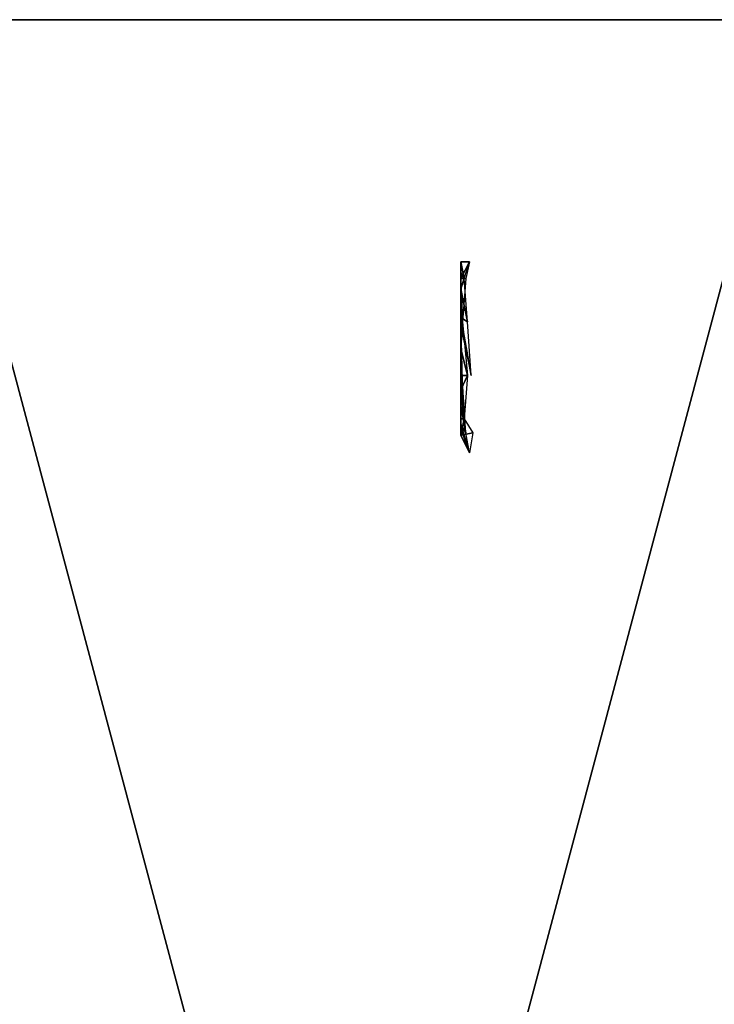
# Model space of a CAD drawing. Header units: millimetres. Extents: x 72 to 150.5, y 81.2 to 131.3.
# Tile 239 of 256: x 92.6 to 99.6, y 121.4 to 131.3. Entities that reach past the tile are written whole.
import ezdxf

# ---------------------------------------------------------------- set-up
doc = ezdxf.new("R2010")
doc.units = ezdxf.units.MM

# ---------------------------------------------------------------- blocks, each defined once
blk = doc.blocks.new('Bolt')
at = {"color": 9}
for p, q in [((4.431, 8.202), (6.018, 8.518)), ((6.018, 8.518), (4.548, 8.04, 0.1)), ((6.018, 8.518), (6.018, 8.518, 0.25)), ((4.431, 8.202), (3.991, 7.736)), ((4.548, 8.04, 0.1), (4.431, 8.202)), ((4.534, 7.919), (6.005, 8.211)), ((7.487, 8.04), (7.487, 8.04, 0.15)), ((3.991, 7.736), (3.26, 6.914)), ((3.46, 6.736), (4.534, 7.919)), ((3.991, 7.736), (3.64, 6.79, 0.2)), ((3.64, 6.79, 0.2), (3.26, 6.914)), ((3.26, 6.609, 0.017), (3.26, 6.914)), ((3.26, 5.121), (3.26, 6.609, 0.017)), ((3.46, 5.099), (3.46, 6.736)), ((8.395, 6.018), (8.395, 6.79, 0.05)), ((8.395, 6.79), (8.395, 6.79, 0.05)), ((3.164, 5.091, 0.05), (3.26, 5.121)), ((3.26, 5.121), (3.932, 4.382)), ((8.395, 5.245), (8.395, 5.245, 0.2)), ((4.08, 4.417), (3.46, 5.099)), ((7.487, 3.995, 0.1), (8.093, 4.828)), ((3.932, 4.382), (3.642, 4.433, 0.094)), ((4.254, 3.591, 0.15), (3.932, 4.382)), ((3.932, 4.382), (4.431, 3.833)), ((4.534, 3.917), (4.08, 4.417)), ((6.018, 3.518), (7.487, 3.995, 0.1)), ((7.487, 3.995), (7.487, 3.995, 0.1)), ((4.254, 3.591, 0.15), (4.431, 3.833)), ((4.431, 3.833), (4.968, 3.716)), ((6.005, 3.624), (4.534, 3.917)), ((4.968, 3.716), (6.018, 3.018, 0.25)), ((4.968, 3.716), (6.018, 3.518)), ((6.018, 3.518), (7.781, 3.591, 0.35)), ((6.018, 3.018, 0.25), (6.018, 3.518))]:
    blk.add_line(p, q, dxfattribs=at)
for points in [[(6.005, 8.211, 0), (7.363, 7.77, 0)], [(7.363, 7.77, 0), (8.195, 6.625, 0)], [(8.195, 6.625, 0), (8.195, 5.918, 0), (8.195, 5.21, 0), (7.931, 4.846, 0), (7.363, 4.065, 0), (6.005, 3.624, 0)]]:
    blk.add_polyline3d(points, dxfattribs=at)
blk.add_arc((6.018, 6.018), 2.5, 270, 90, dxfattribs=at)
mesh = blk.add_polyface(dxfattribs=at)
corners = [(3.991, 7.736), (3.26, 6.609, 0.017), (3.26, 6.914), (3.46, 6.736), (3.26, 5.121), (4.534, 7.919), (4.431, 8.202), (6.018, 8.518), (6.005, 8.211), (7.363, 7.77), (7.487, 8.04), (8.195, 6.625), (8.395, 6.79), (8.195, 5.918), (8.195, 5.21), (3.46, 5.099), (3.932, 4.382), (4.08, 4.417), (4.431, 3.833), (4.534, 3.917), (4.968, 3.716), (6.005, 3.624), (6.018, 3.518), (7.363, 4.065), (7.487, 3.995), (7.931, 4.846), (8.093, 4.828), (8.395, 5.245), (8.395, 6.018)]
mesh.append_faces([[corners[k] for k in face] for face in [(0, 1, 2), (27, 12, 28)]], dxfattribs={"vtx0": -1, "color": 9})
mesh.append_faces([[corners[k] for k in face] for face in [(1, 3, 4), (3, 0, 5), (5, 7, 8), (8, 7, 9), (9, 10, 11), (11, 12, 13), (13, 12, 14), (4, 15, 16), (15, 4, 3), (16, 17, 18), (18, 19, 20), (20, 21, 22), (22, 23, 24), (24, 25, 26), (26, 14, 27)]], dxfattribs={"vtx0": -1, "vtx1": -1, "color": 9})
mesh.append_faces([[corners[k] for k in face] for face in [(1, 0, 3), (27, 14, 12)]], dxfattribs={"vtx0": -1, "vtx1": -1, "vtx2": -1, "color": 9})
mesh.append_faces([[corners[k] for k in face] for face in [(5, 0, 6), (5, 6, 7), (9, 7, 10), (11, 10, 12), (16, 15, 17), (18, 17, 19), (20, 19, 21), (22, 21, 23), (24, 23, 25), (26, 25, 14)]], dxfattribs={"vtx0": -1, "vtx2": -1, "color": 9})
mesh = blk.add_polyface(dxfattribs=at)
corners = [(6.018, 8.518), (4.431, 8.202), (4.548, 8.04, 0.1)]
mesh.append_faces([[corners[k] for k in face] for face in [(0, 1, 2)]], dxfattribs={"color": 9})
mesh = blk.add_polyface(dxfattribs=at)
corners = [(6.018, 8.518, 0.25), (6.018, 8.518), (4.548, 8.04, 0.1)]
mesh.append_faces([[corners[k] for k in face] for face in [(0, 1, 2)]], dxfattribs={"color": 9})
mesh = blk.add_polyface(dxfattribs=at)
corners = [(6.018, 8.518, 0.25), (7.487, 8.04), (6.018, 8.518), (7.487, 8.04, 0.15)]
mesh.append_faces([[corners[k] for k in face] for face in [(0, 1, 2), (1, 0, 3)]], dxfattribs={"vtx0": -1, "color": 9})
mesh = blk.add_polyface(dxfattribs=at)
corners = [(4.534, 7.919), (3.46, 5.099), (3.46, 6.736), (4.08, 4.417), (4.534, 3.917), (6.005, 8.211), (6.005, 3.624), (7.363, 7.77), (7.363, 4.065), (8.195, 6.625), (7.931, 4.846), (8.195, 5.21), (8.195, 5.918)]
mesh.append_faces([[corners[k] for k in face] for face in [(0, 1, 2), (11, 9, 12)]], dxfattribs={"vtx0": -1, "color": 9})
mesh.append_faces([[corners[k] for k in face] for face in [(1, 0, 3), (3, 0, 4), (4, 5, 6), (6, 7, 8), (8, 9, 10), (10, 9, 11)]], dxfattribs={"vtx0": -1, "vtx1": -1, "color": 9})
mesh.append_faces([[corners[k] for k in face] for face in [(4, 0, 5), (6, 5, 7), (8, 7, 9)]], dxfattribs={"vtx0": -1, "vtx2": -1, "color": 9})
mesh = blk.add_polyface(dxfattribs=at)
corners = [(4.548, 8.04, 0.1), (3.991, 7.736), (3.64, 6.79, 0.2), (4.431, 8.202)]
mesh.append_faces([[corners[k] for k in face] for face in [(0, 1, 2), (1, 0, 3)]], dxfattribs={"vtx0": -1, "color": 9})
mesh = blk.add_polyface(dxfattribs=at)
corners = [(7.487, 8.04), (8.395, 6.79, 0.05), (8.395, 6.79), (7.487, 8.04, 0.15)]
mesh.append_faces([[corners[k] for k in face] for face in [(0, 1, 2), (1, 0, 3)]], dxfattribs={"vtx0": -1, "color": 9})
mesh = blk.add_polyface(dxfattribs=at)
corners = [(3.991, 7.736), (3.26, 6.914), (3.64, 6.79, 0.2)]
mesh.append_faces([[corners[k] for k in face] for face in [(0, 1, 2)]], dxfattribs={"color": 9})
mesh = blk.add_polyface(dxfattribs=at)
corners = [(3.64, 5.245, 0.3), (3.26, 6.914), (3.26, 6.609, 0.017), (3.64, 6.79, 0.2)]
mesh.append_faces([[corners[k] for k in face] for face in [(0, 1, 2), (1, 0, 3)]], dxfattribs={"vtx0": -1, "color": 9})
mesh = blk.add_polyface(dxfattribs=at)
corners = [(3.26, 5.121), (3.164, 5.091, 0.05), (3.26, 6.609, 0.017)]
mesh.append_faces([[corners[k] for k in face] for face in [(0, 1, 2)]], dxfattribs={"color": 9})
mesh = blk.add_polyface(dxfattribs=at)
corners = [(8.395, 6.018), (8.395, 5.245, 0.2), (8.395, 5.245), (8.395, 6.79, 0.05)]
mesh.append_faces([[corners[k] for k in face] for face in [(0, 1, 2), (1, 0, 3)]], dxfattribs={"vtx0": -1, "color": 9})
mesh = blk.add_polyface(dxfattribs=at)
corners = [(8.395, 6.79, 0.05), (8.395, 6.018), (8.395, 6.79)]
mesh.append_faces([[corners[k] for k in face] for face in [(0, 1, 2)]], dxfattribs={"color": 9})
mesh = blk.add_polyface(dxfattribs=at)
corners = [(3.26, 5.121), (3.642, 4.433, 0.094), (3.164, 5.091, 0.05), (3.932, 4.382)]
mesh.append_faces([[corners[k] for k in face] for face in [(0, 1, 2), (1, 0, 3)]], dxfattribs={"vtx0": -1, "color": 9})
mesh = blk.add_polyface(dxfattribs=at)
corners = [(8.093, 4.828), (8.395, 5.245, 0.2), (7.487, 3.995, 0.1), (8.395, 5.245)]
mesh.append_faces([[corners[k] for k in face] for face in [(0, 1, 2), (1, 0, 3)]], dxfattribs={"vtx0": -1, "color": 9})
mesh = blk.add_polyface(dxfattribs=at)
corners = [(8.093, 4.828), (7.487, 3.995, 0.1), (7.487, 3.995)]
mesh.append_faces([[corners[k] for k in face] for face in [(0, 1, 2)]], dxfattribs={"color": 9})
mesh = blk.add_polyface(dxfattribs=at)
corners = [(4.254, 3.591, 0.15), (3.642, 4.433, 0.094), (3.932, 4.382)]
mesh.append_faces([[corners[k] for k in face] for face in [(0, 1, 2)]], dxfattribs={"color": 9})
mesh = blk.add_polyface(dxfattribs=at)
corners = [(4.431, 3.833), (4.254, 3.591, 0.15), (3.932, 4.382)]
mesh.append_faces([[corners[k] for k in face] for face in [(0, 1, 2)]], dxfattribs={"color": 9})
mesh = blk.add_polyface(dxfattribs=at)
corners = [(7.487, 3.995, 0.1), (6.018, 3.518), (7.487, 3.995)]
mesh.append_faces([[corners[k] for k in face] for face in [(0, 1, 2)]], dxfattribs={"color": 9})
mesh = blk.add_polyface(dxfattribs=at)
corners = [(7.781, 3.591, 0.35), (6.018, 3.518), (7.487, 3.995, 0.1)]
mesh.append_faces([[corners[k] for k in face] for face in [(0, 1, 2)]], dxfattribs={"color": 9})
mesh = blk.add_polyface(dxfattribs=at)
corners = [(4.431, 3.833), (6.018, 3.018, 0.25), (4.254, 3.591, 0.15), (4.968, 3.716)]
mesh.append_faces([[corners[k] for k in face] for face in [(0, 1, 2), (1, 0, 3)]], dxfattribs={"vtx0": -1, "color": 9})
mesh = blk.add_polyface(dxfattribs=at)
corners = [(6.018, 3.018, 0.25), (4.968, 3.716), (6.018, 3.518)]
mesh.append_faces([[corners[k] for k in face] for face in [(0, 1, 2)]], dxfattribs={"color": 9})
mesh = blk.add_polyface(dxfattribs=at)
corners = [(7.781, 3.591, 0.35), (6.018, 3.018, 0.25), (6.018, 3.518)]
mesh.append_faces([[corners[k] for k in face] for face in [(0, 1, 2)]], dxfattribs={"color": 9})
blk = doc.blocks.new('Group#19')
blk.add_blockref('Bolt', (2.331, -0.944))
blk = doc.blocks.new('Component#2')
at = {"extrusion": (1, 0, -9.02889e-13), "xscale": 0.35, "yscale": 0.35, "zscale": 0.35, "rotation": 270}
blk.add_blockref('Group#19', (-0.7757, 3.8221, 9.4812), dxfattribs=at)
blk = doc.blocks.new('Group#6')
at = {"color": 250}
for p, q in [((0.2, 33, 16.5), (9, 33, 16.5)), ((0.2, 33), (9, 33))]:
    blk.add_line(p, q, dxfattribs=at)
mesh = blk.add_polyface(dxfattribs=at)
corners = [(0.2, 33, 16.5), (9, 33), (0.2, 33), (9, 33, 16.5)]
mesh.append_faces([[corners[k] for k in face] for face in [(0, 1, 2), (1, 0, 3)]], dxfattribs={"vtx0": -1, "color": 250})
mesh = blk.add_polyface(dxfattribs=at)
corners = [(9, 0, 16.5), (0.2, 33, 16.5), (0.2, 0, 16.5), (9, 33, 16.5)]
mesh.append_faces([[corners[k] for k in face] for face in [(0, 1, 2), (1, 0, 3)]], dxfattribs={"vtx0": -1, "color": 250})
mesh = blk.add_polyface(dxfattribs=at)
corners = [(9, 33), (0.2, 0), (0.2, 33), (9, 0)]
mesh.append_faces([[corners[k] for k in face] for face in [(0, 1, 2), (1, 0, 3)]], dxfattribs={"vtx0": -1, "color": 250})

msp = doc.modelspace()

# ---------------------------------------------------------------- block references
for name, p in [('Group#6', (91.3768, 98.3259)), ('Component#2', (87.552, 127.0105, 7.25))]:
    msp.add_blockref(name, p)

doc.saveas('drawing.dxf')
